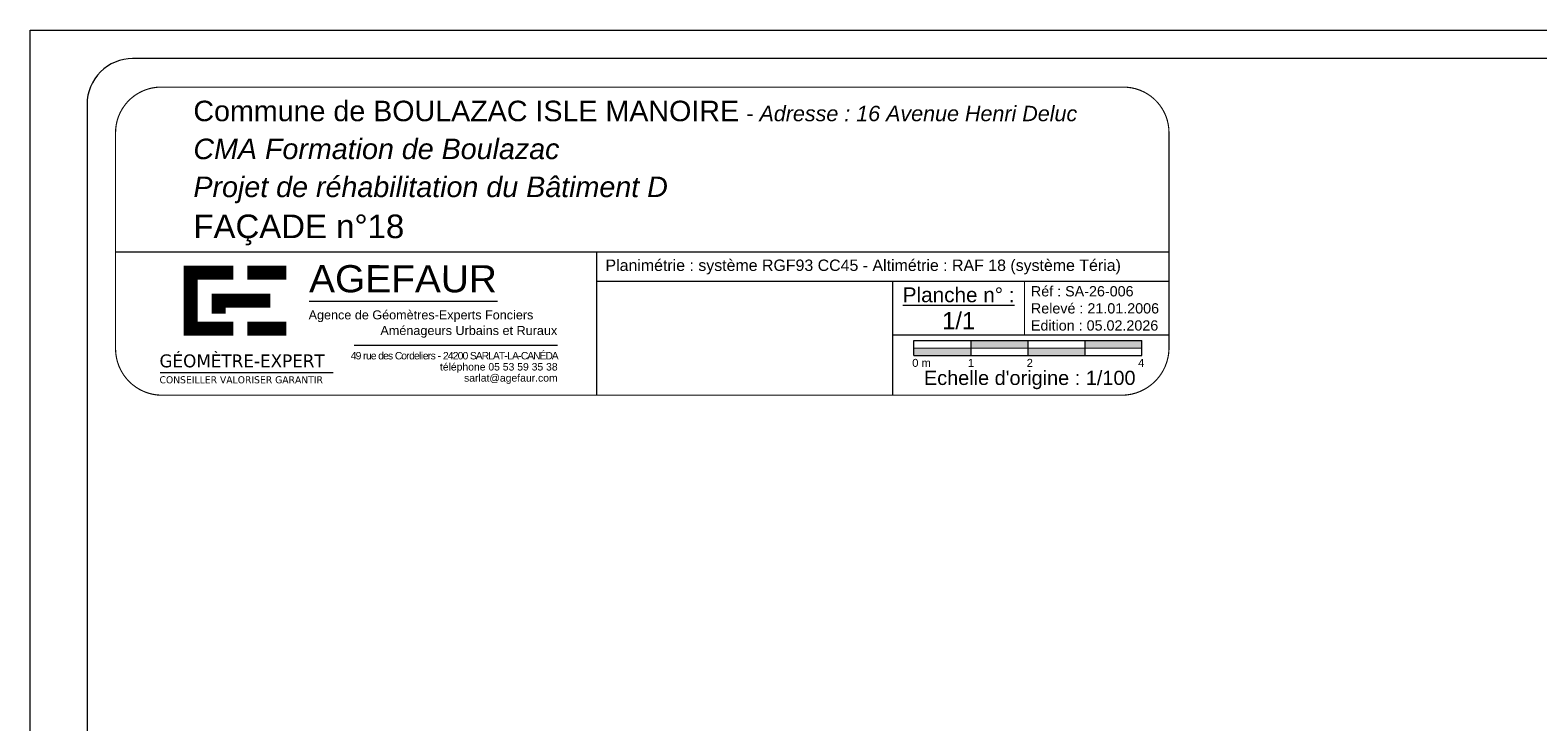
# Model space of a CAD drawing. Extents: x 1304067 to 1304684, y 94 to 123.
# Tile 47 of 57: x 1304465 to 1304491, y 111 to 123. Entities that reach past the tile are written whole.
import ezdxf

# ---------------------------------------------------------------- set-up
doc = ezdxf.new("R2010")
doc.units = 0
doc.header["$LTSCALE"] = 0.1
doc.layers.get('0').update_dxf_attribs({"lineweight": 9})
doc.layers.add('0_Cadre', color=7, linetype='Continuous', lineweight=9)
doc.styles.add('ARIAL', font='arial.ttf')
doc.styles.add('Arial Narrow', font='ARIALN.TTF')
doc.styles.add('TAHOMA', font='tahoma.ttf')
doc.styles.add('tnr', font='times.ttf')

# ---------------------------------------------------------------- blocks, each defined once
blk = doc.blocks.new('A$C2D5F2088')
at = {"layer": '0_Cadre', "true_color": 0xff001a}
for points in [[(10, -2.63), (10, -1.32), (0, -1.31), (0, -2.62)], [(10, 0), (10, -1.32), (20, -1.32), (20, -0.01)], [(20, -1.32), (20, -2.63), (30, -2.64), (30, -1.33)], [(40, -1.33), (40, -0.02), (30, -0.01), (30, -1.33)]]:
    blk.add_hatch(color=1, dxfattribs=at).paths.add_polyline_path(points)
at = {"color": 250, "true_color": 0x3d3d40}
for p, q in [((0, -2.62), (0, 0)), ((0, 0), (40, -0.02)), ((0, -2.62), (0, 0)), ((40, -2.64), (40, -0.02))]:
    blk.add_line(p, q, dxfattribs=at)
at = {"color": 250, "true_color": 0x3d3d40, "flags": 128}
for points in [[(0, -1.31), (40, -1.33)], [(0, -2.62), (40, -2.64)], [(10, 0), (10, -2.63)], [(20, -0.01), (20, -2.63)], [(30, -0.01), (30, -2.64)]]:
    blk.add_lwpolyline(points, dxfattribs=at)
at = {"insert": (-0.3, -3.24), "char_height": 1.4, "width": 41.289, "attachment_point": 1, "style": 'ARIAL'}
blk.add_mtext('0 m            1                 2                                  4', dxfattribs=at)
blk = doc.blocks.new('A$C0C1B66A4')
at = {"color": 250, "true_color": 0x3d3d40, "const_width": 2.7, "flags": 128}
for points in [[(29.16, 30.69), (19.63, 30.69)], [(20.97, 31.92), (20.97, 18.56)], [(25.02, 25.3), (36.27, 25.3)], [(26.37, 26.65), (26.37, 22.78)], [(19.63, 19.91), (29.16, 19.91)]]:
    blk.add_lwpolyline(points, dxfattribs=at)
at = {"color": 1, "true_color": 0xff001a, "const_width": 2.7, "flags": 128}
for points in [[(31.85, 30.69), (39.39, 30.69)], [(39.39, 19.91), (31.85, 19.91)]]:
    blk.add_lwpolyline(points, dxfattribs=at)
blk = doc.blocks.new('A$C78F97383')
at = {"layer": '0_Cadre', "flags": 128}
for points in [[(43.74, 25.16), (80.02, 25.16)], [(15.08, 11.44), (48.38, 11.44)]]:
    blk.add_lwpolyline(points, dxfattribs=at)
at = {"layer": '0_Cadre', "color": 1, "true_color": 0xff001a, "flags": 128}
blk.add_lwpolyline([(52.41, 16.74), (91.59, 16.74)], dxfattribs=at)
at = {"layer": '0_Cadre'}
blk.add_blockref('A$C0C1B66A4', (0, 0), dxfattribs=at)
at = {"layer": '0_Cadre', "color": 1, "true_color": 0xff001a, "style": 'Arial Narrow', "width": 1.25}
blk.add_text('AGEFAUR', height=5.225, rotation=359.972, dxfattribs=at).set_placement((43.75, 26.89))
at = {"layer": '0_Cadre', "color": 7, "style": 'TAHOMA', "width": 1.1}
for s, height, p in [('GÉOMÈTRE-EXPERT', 2.4898, (14.96, 12.45)), ('CONSEILLER VALORISER GARANTIR', 1.368, (14.96, 9.37))]:
    blk.add_text(s, height=height, dxfattribs=at).set_placement(p)
at = {"layer": '0_Cadre', "color": 7, "insert": (93.18, 23.41), "char_height": 1.7358, "width": 49.5204, "attachment_point": 3, "line_spacing_factor": 1.036967, "style": 'tnr'}
blk.add_mtext('\\pxql;{\\fArial|b0|i0|c0|p34;Agence de Géomètres-Experts Fonciers \\P\\pqc,t24;\\H1.0024x;                  Aménageurs Urbains et Ruraux}', dxfattribs=at)
at = {"layer": '0_Cadre', "color": 250, "true_color": 0x3d3d40, "insert": (91.59, 15.4), "char_height": 1.43, "width": 44.9209, "attachment_point": 3, "line_spacing_factor": 0.896, "style": 'ARIAL'}
blk.add_mtext('\\pxqr;{\\T0.81;49 rue des Cordeliers - 24200 SARLAT-LA-CANÉDA\\P}téléphone 05 53 59 35 38\\Psarlat@agefaur.com', dxfattribs=at)

msp = doc.modelspace()

# ---------------------------------------------------------------- linework, layer by layer
at = {"layer": '0_Cadre'}
for p, q in [((1304484.708, 119.419), (1304466.208, 119.419)), ((1304484.708, 118.905), (1304474.657, 118.905)), ((1304479.858, 116.91), (1304479.858, 118.905)), ((1304484.708, 117.962), (1304479.858, 117.962))]:
    msp.add_line(p, q, dxfattribs=at)
msp.add_lwpolyline([(1304464.708, 123.32), (1304506.708, 123.32), (1304506.708, 93.62), (1304464.708, 93.62)], close=True, dxfattribs=at)
msp.add_lwpolyline([(1304466.508, 94.12), (1304505.408, 94.12, 0.414214), (1304506.208, 94.92), (1304506.208, 122.02, 0.414214), (1304505.408, 122.82), (1304466.508, 122.82, 0.414214), (1304465.708, 122.02), (1304465.708, 94.92, 0.414214)], format="xyb", close=True, dxfattribs=at)
at = {"layer": '0_Cadre', "const_width": 0.02, "flags": 128}
msp.add_lwpolyline([(1304467.008, 116.91, -0.405457), (1304466.208, 117.72), (1304466.208, 121.52, -0.414214), (1304467.008, 122.32), (1304483.908, 122.32, -0.414214), (1304484.708, 121.52), (1304484.708, 117.72, -0.396754), (1304483.898, 116.91)], format="xyb", close=True, dxfattribs=at)
at = {"layer": '0_Cadre', "flags": 128}
msp.add_lwpolyline([(1304474.657, 119.419), (1304474.657, 116.91)], dxfattribs=at)
at = {"layer": '0_Cadre', "const_width": 0.02, "flags": 128}
msp.add_lwpolyline([(1304482.171, 117.962), (1304482.171, 118.905)], dxfattribs=at)

# ---------------------------------------------------------------- block references
at = {"layer": '0_Cadre'}
for name, p, xscale, yscale, zscale in [('A$C78F97383', (1304465.615, 116.264), 0.09123800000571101, 0.09123800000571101, 0.09123800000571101), ('A$C2D5F2088', (1304480.229, 117.872), 0.09999999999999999, 0.09999999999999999, 0.09999999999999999)]:
    msp.add_blockref(name, p, dxfattribs=dict(at, xscale=xscale, yscale=yscale, zscale=zscale))

# ---------------------------------------------------------------- texts
at = {"layer": '0_Cadre', "style": 'ARIAL'}
msp.add_text("Echelle d'origine : 1/100", height=0.25, rotation=360, dxfattribs=at).set_placement((1304480.404, 117.09))
at = {"layer": '0_Cadre', "insert": (1304467.575, 122.081), "char_height": 0.35991, "width": 16.26686, "attachment_point": 1, "rotation": 0, "line_spacing_factor": 1.110278, "style": 'ARIAL'}
msp.add_mtext('Commune de BOULAZAC ISLE MANOIRE{\\H0.1712x; \\H4.3819x; - \\fArial|b0|i1|c0|p34;\\H1.0005x;Adresse : 16 Avenue Henri Deluc\\P\\H1.3327x;CMA Formation de Boulazac \\H0.75037x;\\P\\H1.333x;Projet de réhabilitation du Bâtiment D\\P\\fArial|b0|i0|c0|p34;\\H1.15x;FAÇADE n°18}', dxfattribs=at)
at = {"layer": '0_Cadre', "rotation": 0, "style": 'ARIAL'}
for s, insert, char_height, width, attachment_point in [('  Planimétrie : système RGF93 CC45 - Altimétrie : RAF 18 (système Téria)', (1304474.657, 119.162), 0.2, 10.05122, 4), ('{\\LPlanche n° :\\P\\H1.154x;\\l1/1}', (1304481.014, 118.434), 0.26, 2.31225, 5), ('Réf : SA-26-006\\PRelevé : 21.01.2006\\PEdition : 05.02.2026', (1304482.283, 118.434), 0.18, 2.425, 4)]:
    msp.add_mtext(s, dxfattribs=dict(at, insert=insert, char_height=char_height, width=width, attachment_point=attachment_point))

doc.saveas('drawing.dxf')
